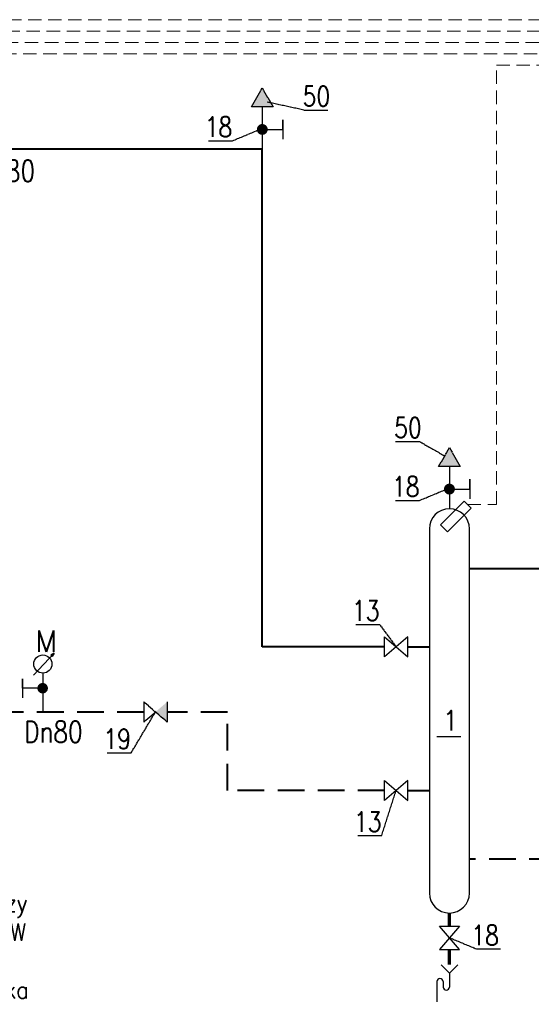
# Model space of a CAD drawing. Header units: millimetres. Extents: x 9432 to 16916, y -29333 to -26226.
# Tile 3 of 8: x 11141 to 11908, y -27723 to -26248. Entities that reach past the tile are written whole.
import ezdxf
from ezdxf.enums import TextEntityAlignment as Align

# ---------------------------------------------------------------- set-up
doc = ezdxf.new("R2010")
doc.units = ezdxf.units.MM
doc.header["$LTSCALE"] = 4
for name, pattern in [('ACAD_ISO03W100', [30, 12, -18]), ('DASH', [15, 10, -5]), ('SOLID', [1, 1, 0])]:
    doc.linetypes.add(name, pattern=pattern)
doc.layers.get('0').update_dxf_attribs({"color": 250})
for name, color, linetype in [('-OPIS', 5, 'Continuous'), ('0-ELEMENTY', 90, 'Continuous'), ('05_Armatura', 31, 'SOLID'), ('06_TEXTARMATURY', 73, 'SOLID'), ('INST_OPIS', 240, 'Continuous')]:
    doc.layers.add(name, color=color, linetype=linetype)
doc.layers.add('03_ZASILANIE', color=10, linetype='SOLID', lineweight=40)
doc.layers.add('04_Powrot', color=131, linetype='DASH', lineweight=40)
doc.styles.add('ROMANS', font='romans', dxfattribs={"width": 0.6})
doc.styles.get("Standard").update_dxf_attribs({"font": 'txt.shx', "width": 0.9})

# ---------------------------------------------------------------- blocks, each defined once
blk = doc.blocks.new('A$C003027D0')
at = {"layer": '0-ELEMENTY', "linetype": 'ACAD_ISO03W100'}
for p, q in [((0, 2.71), (0, 5.42)), ((0, 5.42), (0, 0)), ((5.71, 2.71), (0, 2.71))]:
    blk.add_line(p, q, dxfattribs=at)
at = {"layer": '0-ELEMENTY', "linetype": 'ACAD_ISO03W100', "const_width": 1.5}
blk.add_lwpolyline([(4.96, 2.71, 1), (6.46, 2.71, 1)], format="xyb", close=True, dxfattribs=at)

msp = doc.modelspace()

# ---------------------------------------------------------------- hatches: boundary and pattern name
at = {"layer": '05_Armatura'}
msp.add_hatch(color=256, dxfattribs=at).paths.add_polyline_path([(11362.1, -27300.5), (11344.6, -27285.5), (11362.1, -27270.5)])

# ---------------------------------------------------------------- linework, layer by layer
at = {"linetype": 'Continuous'}
for p, q in [((11766.3, -27689.3), (11766.3, -27719.7)), ((11775.7, -27689.3), (11775.7, -27697.5))]:
    msp.add_line(p, q, dxfattribs=at)
at = {"color": 7}
for points in [[(11771.8, -27004.9), (11782.4, -27015.5), (11817.8, -26980.1), (11807.2, -26969.5)], [(11687.8, -27203), (11687.8, -27173), (11722.8, -27203), (11722.8, -27173)], [(11687.8, -27418), (11687.8, -27388), (11722.8, -27418), (11722.8, -27388)], [(11770.2, -27606.3), (11800.2, -27606.3), (11770.2, -27641.3), (11800.2, -27641.3)]]:
    msp.add_lwpolyline(points, close=True, dxfattribs=at)
at = {"color": 1}
msp.add_lwpolyline([(11815.2, -27011.1, 1), (11755.2, -27011.1), (11755.2, -27290.3)], format="xyb", dxfattribs=at)
msp.add_lwpolyline([(11815.2, -27290.3), (11815.2, -27121.1), (11815.2, -27011.7)], dxfattribs=at)
at = {"color": 5}
msp.add_lwpolyline([(11755.2, -27277.3), (11755.2, -27556.6, 1), (11815.2, -27556.6), (11815.2, -27277.3)], format="xyb", dxfattribs=at)
at = {"color": 7, "const_width": 5}
for points in [[(11785.2, -27586.6), (11785.2, -27606.3)], [(11785.2, -27663.8), (11785.2, -27641.3)]]:
    msp.add_lwpolyline(points, dxfattribs=at)
at = {"linetype": 'Continuous'}
for points in [[(11797.7, -27664), (11785.2, -27676.5), (11772.7, -27664)], [(11785.2, -27676.5), (11785.2, -27697.5)]]:
    msp.add_lwpolyline(points, dxfattribs=at)
for centre, start, end in [((11771, -27689.3), 0, 180), ((11780.5, -27697.5), 180, 0)]:
    msp.add_arc(centre, 4.73, start, end, dxfattribs=at)
at = {"layer": '0-ELEMENTY'}
for p, q in [((11161.7, -27230.1), (11192.8, -27197.4)), ((11192.8, -27197.4), (11187.8, -27200.5)), ((11187.8, -27200.5), (11190, -27202.5)), ((11192.8, -27197.4), (11190, -27202.5)), ((11176.2, -27285.5), (11176.2, -27227.3))]:
    msp.add_line(p, q, dxfattribs=at)
msp.add_circle((11175.9, -27213.7), 13.6, dxfattribs=at)
msp.add_solid([(11190, -27202.5), (11187.8, -27200.5), (11190, -27202.5), (11192.8, -27197.4)], dxfattribs=at)
at = {"layer": '03_ZASILANIE'}
for p, q in [((11504.7, -26442.5), (9752, -26442.5)), ((11504.7, -27188), (11504.7, -26442.5)), ((12038, -27071.1), (11815.2, -27071.1)), ((11687.8, -27188), (11504.7, -27188)), ((11722.8, -27188), (11755.2, -27188))]:
    msp.add_line(p, q, dxfattribs=at)
at = {"layer": '04_Powrot', "linetype": 'DASH'}
for p, q in [((11327.1, -27285.5), (11124.1, -27285.5)), ((11452.6, -27285.5), (11362.1, -27285.5)), ((11452.6, -27403), (11452.6, -27285.5)), ((11687.8, -27403), (11452.6, -27403)), ((11722.8, -27403), (11755.2, -27403))]:
    msp.add_line(p, q, dxfattribs=at)
msp.add_lwpolyline([(12184.5, -27506.1), (11815.2, -27506.1)], dxfattribs=at)
at = {"layer": '05_Armatura'}
for p, q in [((11488.5, -26379.2), (11504.7, -26350.8)), ((11504.7, -26350.8), (11520.9, -26379.2)), ((11520.9, -26379.2), (11488.5, -26379.2)), ((11504.7, -26379.2), (11504.7, -26442.5)), ((11535.6, -26398.3), (11535.6, -26427.6)), ((11535.6, -26412.9), (11535.6, -26398.3)), ((11504.7, -26412.9), (11535.6, -26412.9)), ((11769, -26917.8), (11785.2, -26889.5)), ((11785.2, -26889.5), (11801.4, -26917.8)), ((11801.4, -26917.8), (11769, -26917.8)), ((11785.2, -26917.8), (11785.2, -26981.1)), ((11816, -26936.9), (11816, -26966.2)), ((11816, -26951.6), (11816, -26936.9)), ((11785.2, -26951.6), (11816, -26951.6))]:
    msp.add_line(p, q, dxfattribs=at)
at = {"layer": '05_Armatura', "const_width": 8.11}
for points in [[(11508.8, -26412.9, -1), (11500.7, -26412.9, -1)], [(11789.3, -26951.6, -1), (11781.1, -26951.6, -1)]]:
    msp.add_lwpolyline(points, format="xyb", close=True, dxfattribs=at)
at = {"layer": '05_Armatura'}
msp.add_lwpolyline([(11362.1, -27270.5), (11362.1, -27300.5), (11327.1, -27270.5), (11327.1, -27300.5), (11344.6, -27285.5)], dxfattribs=at)
for points in [[(11488.5, -26379.2), (11504.7, -26350.8), (11488.5, -26379.2), (11520.9, -26379.2)], [(11769, -26917.8), (11785.2, -26889.5), (11769, -26917.8), (11801.4, -26917.8)]]:
    msp.add_solid(points, dxfattribs=at)
at = {"layer": '06_TEXTARMATURY', "ltscale": 0.5}
for p, q in [((11567.2, -26383.9), (11511.9, -26371.9)), ((11567.2, -26383.9), (11603.2, -26383.9)), ((11460, -26429.9), (11500.7, -26412.9)), ((11424, -26429.9), (11460, -26429.9)), ((11704.5, -26880.4), (11740.5, -26880.4)), ((11740.5, -26880.4), (11778.1, -26901.9)), ((11740.5, -26968.5), (11781.1, -26951.6)), ((11704.5, -26968.5), (11740.5, -26968.5)), ((11644.7, -27154.6), (11680.7, -27154.6)), ((11680.7, -27154.6), (11705.3, -27188)), ((11308.2, -27346.8), (11344.6, -27285.5)), ((11802.5, -27322.6), (11766.5, -27322.6)), ((11272.2, -27346.8), (11308.2, -27346.8)), ((11683.7, -27470.6), (11705.3, -27403)), ((11647.7, -27470.6), (11683.7, -27470.6)), ((11825.8, -27640.8), (11785.2, -27623.8)), ((11861.9, -27640.8), (11825.8, -27640.8))]:
    msp.add_line(p, q, dxfattribs=at)
at = {"layer": 'INST_OPIS', "color": 4, "linetype": 'DASH', "lineweight": 20, "ltscale": 0.5}
for p, q in [((10253.9, -26248.5), (14186.5, -26248.5)), ((10641.6, -26265.5), (14169.5, -26265.5)), ((10669.1, -26282.5), (14152.5, -26282.5)), ((10696.6, -26299.5), (14135.5, -26299.5)), ((11855.6, -26316.5), (14118.5, -26316.5)), ((11855.6, -26974.8), (11855.6, -26316.5)), ((11812.5, -26974.8), (11855.6, -26974.8))]:
    msp.add_line(p, q, dxfattribs=at)

# ---------------------------------------------------------------- block references
at = {"layer": '0-ELEMENTY', "xscale": 5.25, "yscale": 5.25, "zscale": 5.25}
msp.add_blockref('A$C003027D0', (11145.6, -27264.1), dxfattribs=at)

# ---------------------------------------------------------------- texts
at = {"layer": '-OPIS', "lineweight": 50}
msp.add_text('M', height=32, dxfattribs=at).set_placement((11164.2, -27195.2))
at = {"layer": '06_TEXTARMATURY', "style": 'ROMANS', "width": 0.8}
for s, p in [('50', (11565.2, -26387.1)), ('18', (11418.6, -26433.1)), ('50', (11702.5, -26883.6)), ('18', (11699.1, -26971.7)), ('13', (11639.3, -27157.7)), ('1', (11776.3, -27322.4)), ('19', (11266.8, -27349.9)), ('13', (11642.3, -27473.8)), ('18', (11818.1, -27643.9))]:
    msp.add_text(s, height=30, dxfattribs=at).set_placement(p, align=Align.BOTTOM_LEFT)
at = {"layer": 'INST_OPIS', "style": 'ROMANS', "width": 0.8}
for p in [(11076.6, -26491.1), (11147.8, -27331.1)]:
    msp.add_text('Dn80', height=32, dxfattribs=at).set_placement(p)
at = {"layer": 'INST_OPIS', "insert": (10880.3, -27558.8), "char_height": 25.988, "width": 329.337, "attachment_point": 1}
msp.add_mtext('{\\Fromans|c238;Do podgrzewaczy c.w.u. Q=172 kW\\PPałac, Zamek i Willa Szwajcarska}', dxfattribs=at)

doc.saveas('drawing.dxf')
